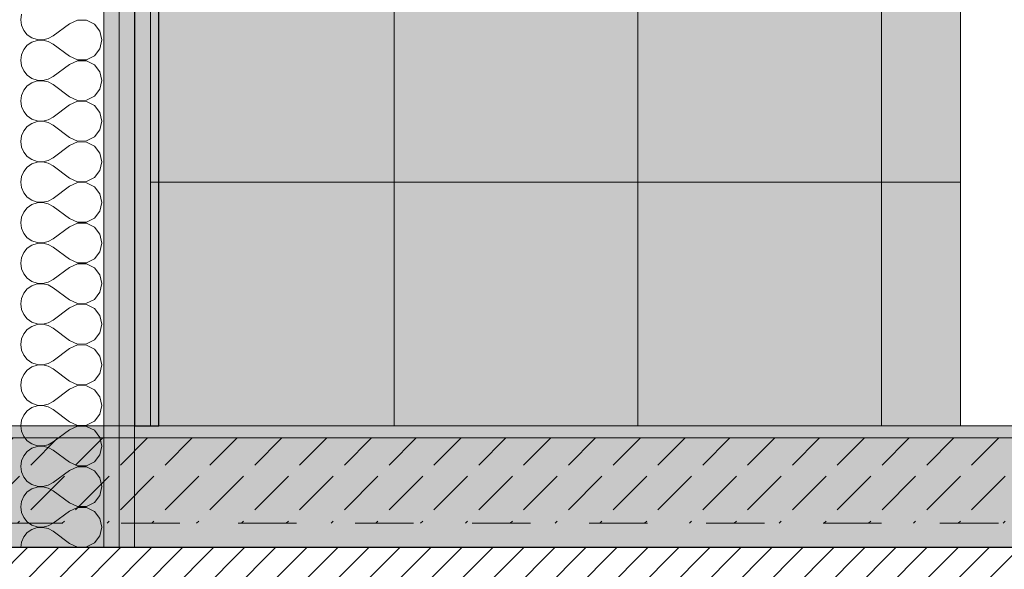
# Model space of a CAD drawing. Header units: millimetres. Extents: x -19885 to 4386, y -353 to 3827.
# Tile 3 of 59: x -19460 to -18652, y 282 to 733. Entities that reach past the tile are written whole.
import ezdxf

# ---------------------------------------------------------------- set-up
doc = ezdxf.new("R2010")
doc.units = ezdxf.units.MM
doc.header["$MEASUREMENT"] = 0
doc.linetypes.add('Przerywana', pattern=[96, 48, -48])
doc.linetypes.add('Wipeout_Contour', pattern=[1000, 0, -1000])
for name, color, linetype, lineweight in [('0_Nr_pióra__101', 252, 'Continuous', 5), ('0_Nr_pióra__21', 7, 'Continuous', 25), ('NAPIS_SODON_Nr_pióra__101', 252, 'Continuous', 5), ('NAPIS_SODON_Nr_pióra__162', 7, 'Continuous', 5), ('NAPIS_SODON_Nr_pióra__169', 7, 'Continuous', 5), ('NAPIS_SODON_Nr_pióra__180', 7, 'Continuous', 5), ('NAPIS_SODON_Nr_pióra__21', 7, 'Continuous', 25), ('NAPIS_SODON_Nr_pióra__41', 7, 'Continuous', 15), ('ROZBUDOWA_NOWE_DZIAŁOWE_Nr_pióra__47', 7, 'Continuous', 15)]:
    doc.layers.add(name, color=color, linetype=linetype, lineweight=lineweight)
for name, color, linetype, lineweight, true_color in [('0_Nr_pióra__181', 7, 'Continuous', 0, 0xe8e8e8), ('PRZBUDOWA_W_KAN_OPIS_Nr_pióra__20', 7, 'Continuous', 13, 0xb00000), ('ROZBUDOWA_NOWE_DZIAŁOWE_Nr_pióra__102', 7, 'Continuous', 5, 0xcccccc), ('ROZBUDOWA_NOWE_DZIAŁOWE_Nr_pióra__24', 7, 'Continuous', 15, 0x029e21), ('ROZBUDOWA_NOWE_DZIAŁOWE_Nr_pióra__4', 7, 'Continuous', 13, 0x029e21), ('ROZBUDOWA_NOWE_DZIAŁOWE_Nr_pióra__67', 7, 'Continuous', 13, 0x6a6a6a)]:
    doc.layers.add(name, color=color, linetype=linetype, lineweight=lineweight, true_color=true_color)
doc.layers.add('NAPIS_SODON', color=7, linetype='Continuous')
doc.layers.add('PRZBUDOWA_W_KAN_OPIS', color=7, linetype='Continuous')
doc.styles.add('GENERATED_STYLE_2', font='txt')
doc.dimstyles.new('GENERATED_STYLE__1', dxfattribs={"dimtxt": 40, "dimasz": 28.5, "dimexe": 0.18, "dimexo": 0, "dimgap": 0.09, "dimtad": 1, "dimdec": 0, "dimlfac": 0.1, "dimzin": 0, "dimdsep": 46, "dimtxsty": 'GENERATED_STYLE_2', "dimblk": 'ARROWHEAD_6', "dimblk1": 'ARROWHEAD_6', "dimblk2": 'ARROWHEAD_6', "dimcen": 0.09, "dimclrd": 256, "dimclre": 256, "dimclrt": 256, "dimadec": 1, "dimazin": 0, "dimtfac": 1, "dimtdec": 4, "dimtmove": 0, "dimatfit": 3, "dimfxl": 0, "dimtolj": 1, "dimtzin": 0, "dimarcsym": 0})
doc.dimstyles.new('GENERATED_STYLE__2', dxfattribs={"dimtxt": 40, "dimasz": 28.5, "dimexe": 0.18, "dimexo": 0, "dimgap": 0.09, "dimtad": 1, "dimtih": 1, "dimtoh": 1, "dimdec": 0, "dimlfac": 0.1, "dimzin": 0, "dimdsep": 46, "dimtxsty": 'GENERATED_STYLE_2', "dimblk": 'ARROWHEAD_6', "dimblk1": 'ARROWHEAD_6', "dimblk2": 'ARROWHEAD_6', "dimcen": 0.09, "dimclrd": 256, "dimclre": 256, "dimclrt": 256, "dimadec": 1, "dimazin": 0, "dimtfac": 1, "dimtdec": 4, "dimtmove": 0, "dimatfit": 3, "dimfxl": 0, "dimtolj": 1, "dimtzin": 0, "dimarcsym": 0})
pattern_1 = [(0, (0, 0), (0, 15), [0, -15])]

# ---------------------------------------------------------------- blocks, each defined once
blk = doc.blocks.new('*X12')
at = {"layer": 'ROZBUDOWA_NOWE_DZIAŁOWE_Nr_pióra__4', "linetype": 'Continuous'}
for p, q in [((-19458.7, 737.89), (-19459.33, 733.33)), ((-19459.33, 733.33), (-19458.7, 728.78)), ((-19458.7, 728.78), (-19456.84, 724.57)), ((-19419.33, 730), (-19432.66, 720)), ((-19412.65, 733), (-19419.33, 730)), ((-19405.33, 732.85), (-19412.65, 733)), ((-19398.79, 729.57), (-19405.33, 732.85)), ((-19394.27, 723.81), (-19398.79, 729.57)), ((-19456.84, 724.57), (-19453.91, 721.03)), ((-19453.91, 721.03), (-19450.12, 718.43)), ((-19436.69, 717.77), (-19432.66, 720)), ((-19392.66, 716.67), (-19394.27, 723.81)), ((-19453.91, 712.3), (-19456.84, 708.76)), ((-19450.12, 714.91), (-19453.91, 712.3)), ((-19450.12, 718.43), (-19445.76, 716.96)), ((-19445.76, 716.38), (-19450.12, 714.91)), ((-19445.76, 716.96), (-19441.17, 716.73)), ((-19441.17, 716.6), (-19445.76, 716.38)), ((-19441.17, 716.73), (-19436.69, 717.77)), ((-19436.69, 715.56), (-19441.17, 716.6)), ((-19432.66, 713.33), (-19436.69, 715.56)), ((-19419.33, 703.33), (-19432.66, 713.33)), ((-19394.27, 709.52), (-19392.66, 716.67)), ((-19458.7, 704.55), (-19459.33, 700)), ((-19456.84, 708.76), (-19458.7, 704.55)), ((-19419.33, 703.33), (-19412.65, 700.33)), ((-19405.33, 700.49), (-19398.79, 703.76)), ((-19398.79, 703.76), (-19394.27, 709.52)), ((-19459.33, 700), (-19458.7, 695.45)), ((-19458.7, 695.45), (-19456.84, 691.24)), ((-19419.33, 696.67), (-19432.66, 686.67)), ((-19412.65, 699.67), (-19419.33, 696.67)), ((-19412.65, 700.33), (-19405.33, 700.49)), ((-19405.33, 699.51), (-19412.65, 699.67)), ((-19398.79, 696.24), (-19405.33, 699.51)), ((-19394.27, 690.48), (-19398.79, 696.24)), ((-19456.84, 691.24), (-19453.91, 687.7)), ((-19453.91, 687.7), (-19450.12, 685.09)), ((-19392.66, 683.33), (-19394.27, 690.48)), ((-19453.91, 678.97), (-19456.84, 675.43)), ((-19450.12, 681.57), (-19453.91, 678.97)), ((-19450.12, 685.09), (-19445.76, 683.62)), ((-19445.76, 683.04), (-19450.12, 681.57)), ((-19445.76, 683.62), (-19441.17, 683.4)), ((-19441.17, 683.27), (-19445.76, 683.04)), ((-19441.17, 683.4), (-19436.69, 684.44)), ((-19436.69, 682.23), (-19441.17, 683.27)), ((-19436.69, 684.44), (-19432.66, 686.67)), ((-19432.66, 680), (-19436.69, 682.23)), ((-19419.33, 670), (-19432.66, 680)), ((-19394.27, 676.19), (-19392.66, 683.33)), ((-19458.7, 671.22), (-19459.33, 666.67)), ((-19456.84, 675.43), (-19458.7, 671.22)), ((-19398.79, 670.43), (-19394.27, 676.19)), ((-19459.33, 666.67), (-19458.7, 662.11)), ((-19419.33, 663.33), (-19432.66, 653.33)), ((-19419.33, 670), (-19412.65, 667)), ((-19412.65, 666.33), (-19419.33, 663.33)), ((-19412.65, 667), (-19405.33, 667.15)), ((-19405.33, 666.18), (-19412.65, 666.33)), ((-19405.33, 667.15), (-19398.79, 670.43)), ((-19398.79, 662.91), (-19405.33, 666.18)), ((-19394.27, 657.14), (-19398.79, 662.91)), ((-19458.7, 662.11), (-19456.84, 657.9)), ((-19456.84, 657.9), (-19453.91, 654.36)), ((-19392.66, 650), (-19394.27, 657.14)), ((-19453.91, 654.36), (-19450.12, 651.76)), ((-19450.12, 648.24), (-19453.91, 645.64)), ((-19450.12, 651.76), (-19445.76, 650.29)), ((-19445.76, 649.71), (-19450.12, 648.24)), ((-19445.76, 650.29), (-19441.17, 650.07)), ((-19441.17, 649.93), (-19445.76, 649.71)), ((-19441.17, 650.07), (-19436.69, 651.11)), ((-19436.69, 648.89), (-19441.17, 649.93)), ((-19436.69, 651.11), (-19432.66, 653.33)), ((-19432.66, 646.67), (-19436.69, 648.89)), ((-19419.33, 636.67), (-19432.66, 646.67)), ((-19394.27, 642.86), (-19392.66, 650)), ((-19456.84, 642.1), (-19458.7, 637.89)), ((-19453.91, 645.64), (-19456.84, 642.1)), ((-19398.79, 637.09), (-19394.27, 642.86)), ((-19458.7, 637.89), (-19459.33, 633.33)), ((-19459.33, 633.33), (-19458.7, 628.78)), ((-19419.33, 636.67), (-19412.65, 633.67)), ((-19412.65, 633), (-19419.33, 630)), ((-19412.65, 633.67), (-19405.33, 633.82)), ((-19405.33, 632.85), (-19412.65, 633)), ((-19405.33, 633.82), (-19398.79, 637.09)), ((-19398.79, 629.57), (-19405.33, 632.85)), ((-19458.7, 628.78), (-19456.84, 624.57)), ((-19456.84, 624.57), (-19453.91, 621.03)), ((-19419.33, 630), (-19432.66, 620)), ((-19394.27, 623.81), (-19398.79, 629.57)), ((-19392.66, 616.67), (-19394.27, 623.81)), ((-19453.91, 621.03), (-19450.12, 618.43)), ((-19450.12, 614.91), (-19453.91, 612.3)), ((-19450.12, 618.43), (-19445.76, 616.96)), ((-19445.76, 616.38), (-19450.12, 614.91)), ((-19445.76, 616.96), (-19441.17, 616.73)), ((-19441.17, 616.6), (-19445.76, 616.38)), ((-19441.17, 616.73), (-19436.69, 617.77)), ((-19436.69, 615.56), (-19441.17, 616.6)), ((-19436.69, 617.77), (-19432.66, 620)), ((-19432.66, 613.33), (-19436.69, 615.56)), ((-19394.27, 609.52), (-19392.66, 616.67)), ((-19456.84, 608.76), (-19458.7, 604.55)), ((-19453.91, 612.3), (-19456.84, 608.76)), ((-19419.33, 603.33), (-19432.66, 613.33)), ((-19398.79, 603.76), (-19394.27, 609.52)), ((-19458.7, 604.55), (-19459.33, 600)), ((-19459.33, 600), (-19458.7, 595.45)), ((-19419.33, 603.33), (-19412.65, 600.33)), ((-19412.65, 599.67), (-19419.33, 596.67)), ((-19412.65, 600.33), (-19405.33, 600.49)), ((-19405.33, 599.51), (-19412.65, 599.67)), ((-19405.33, 600.49), (-19398.79, 603.76)), ((-19398.79, 596.24), (-19405.33, 599.51)), ((-19458.7, 595.45), (-19456.84, 591.24)), ((-19456.84, 591.24), (-19453.91, 587.7)), ((-19419.33, 596.67), (-19432.66, 586.67)), ((-19394.27, 590.48), (-19398.79, 596.24)), ((-19392.66, 583.33), (-19394.27, 590.48)), ((-19453.91, 587.7), (-19450.12, 585.09)), ((-19450.12, 585.09), (-19445.76, 583.62)), ((-19445.76, 583.04), (-19450.12, 581.57)), ((-19445.76, 583.62), (-19441.17, 583.4)), ((-19441.17, 583.27), (-19445.76, 583.04)), ((-19441.17, 583.4), (-19436.69, 584.44)), ((-19436.69, 582.23), (-19441.17, 583.27)), ((-19436.69, 584.44), (-19432.66, 586.67)), ((-19432.66, 580), (-19436.69, 582.23)), ((-19394.27, 576.19), (-19392.66, 583.33)), ((-19456.84, 575.43), (-19458.7, 571.22)), ((-19453.91, 578.97), (-19456.84, 575.43)), ((-19450.12, 581.57), (-19453.91, 578.97)), ((-19419.33, 570), (-19432.66, 580)), ((-19398.79, 570.43), (-19394.27, 576.19)), ((-19458.7, 571.22), (-19459.33, 566.67)), ((-19459.33, 566.67), (-19458.7, 562.11)), ((-19419.33, 570), (-19412.65, 567)), ((-19412.65, 566.33), (-19419.33, 563.33)), ((-19412.65, 567), (-19405.33, 567.15)), ((-19405.33, 566.18), (-19412.65, 566.33)), ((-19405.33, 567.15), (-19398.79, 570.43)), ((-19398.79, 562.91), (-19405.33, 566.18)), ((-19458.7, 562.11), (-19456.84, 557.9)), ((-19456.84, 557.9), (-19453.91, 554.36)), ((-19419.33, 563.33), (-19432.66, 553.33)), ((-19394.27, 557.14), (-19398.79, 562.91)), ((-19453.91, 554.36), (-19450.12, 551.76)), ((-19450.12, 551.76), (-19445.76, 550.29)), ((-19445.76, 549.71), (-19450.12, 548.24)), ((-19445.76, 550.29), (-19441.17, 550.07)), ((-19441.17, 549.93), (-19445.76, 549.71)), ((-19441.17, 550.07), (-19436.69, 551.11)), ((-19436.69, 548.89), (-19441.17, 549.93)), ((-19436.69, 551.11), (-19432.66, 553.33)), ((-19392.66, 550), (-19394.27, 557.14)), ((-19394.27, 542.86), (-19392.66, 550)), ((-19456.84, 542.1), (-19458.7, 537.89)), ((-19453.91, 545.64), (-19456.84, 542.1)), ((-19450.12, 548.24), (-19453.91, 545.64)), ((-19432.66, 546.67), (-19436.69, 548.89)), ((-19419.33, 536.67), (-19432.66, 546.67)), ((-19398.79, 537.09), (-19394.27, 542.86)), ((-19458.7, 537.89), (-19459.33, 533.33)), ((-19419.33, 536.67), (-19412.65, 533.67)), ((-19412.65, 533.67), (-19405.33, 533.82)), ((-19405.33, 533.82), (-19398.79, 537.09)), ((-19459.33, 533.33), (-19458.7, 528.78)), ((-19458.7, 528.78), (-19456.84, 524.57)), ((-19419.33, 530), (-19432.66, 520)), ((-19412.65, 533), (-19419.33, 530)), ((-19405.33, 532.85), (-19412.65, 533)), ((-19398.79, 529.57), (-19405.33, 532.85)), ((-19394.27, 523.81), (-19398.79, 529.57)), ((-19456.84, 524.57), (-19453.91, 521.03)), ((-19453.91, 521.03), (-19450.12, 518.43)), ((-19450.12, 518.43), (-19445.76, 516.96)), ((-19441.17, 516.73), (-19436.69, 517.77)), ((-19436.69, 517.77), (-19432.66, 520)), ((-19392.66, 516.67), (-19394.27, 523.81)), ((-19453.91, 512.3), (-19456.84, 508.76)), ((-19450.12, 514.91), (-19453.91, 512.3)), ((-19445.76, 516.38), (-19450.12, 514.91)), ((-19445.76, 516.96), (-19441.17, 516.73)), ((-19441.17, 516.6), (-19445.76, 516.38)), ((-19436.69, 515.56), (-19441.17, 516.6)), ((-19432.66, 513.33), (-19436.69, 515.56)), ((-19419.33, 503.33), (-19432.66, 513.33)), ((-19398.79, 503.76), (-19394.27, 509.52)), ((-19394.27, 509.52), (-19392.66, 516.67)), ((-19458.7, 504.55), (-19459.33, 500)), ((-19456.84, 508.76), (-19458.7, 504.55)), ((-19419.33, 503.33), (-19412.65, 500.33)), ((-19405.33, 500.49), (-19398.79, 503.76)), ((-19459.33, 500), (-19458.7, 495.45)), ((-19458.7, 495.45), (-19456.84, 491.24)), ((-19419.33, 496.67), (-19432.66, 486.67)), ((-19412.65, 499.67), (-19419.33, 496.67)), ((-19412.65, 500.33), (-19405.33, 500.49)), ((-19405.33, 499.51), (-19412.65, 499.67)), ((-19398.79, 496.24), (-19405.33, 499.51)), ((-19394.27, 490.48), (-19398.79, 496.24)), ((-19456.84, 491.24), (-19453.91, 487.7)), ((-19453.91, 487.7), (-19450.12, 485.09)), ((-19450.12, 485.09), (-19445.76, 483.62)), ((-19436.69, 484.44), (-19432.66, 486.67)), ((-19392.66, 483.33), (-19394.27, 490.48)), ((-19453.91, 478.97), (-19456.84, 475.43)), ((-19450.12, 481.57), (-19453.91, 478.97)), ((-19445.76, 483.04), (-19450.12, 481.57)), ((-19445.76, 483.62), (-19441.17, 483.4)), ((-19441.17, 483.27), (-19445.76, 483.04)), ((-19441.17, 483.4), (-19436.69, 484.44)), ((-19436.69, 482.23), (-19441.17, 483.27)), ((-19432.66, 480), (-19436.69, 482.23)), ((-19419.33, 470), (-19432.66, 480)), ((-19394.27, 476.19), (-19392.66, 483.33)), ((-19458.7, 471.22), (-19459.33, 466.67)), ((-19456.84, 475.43), (-19458.7, 471.22)), ((-19419.33, 470), (-19412.65, 467)), ((-19405.33, 467.15), (-19398.79, 470.43)), ((-19398.79, 470.43), (-19394.27, 476.19)), ((-19459.33, 466.67), (-19458.7, 462.11)), ((-19458.7, 462.11), (-19456.84, 457.9)), ((-19419.33, 463.33), (-19432.66, 453.33)), ((-19412.65, 466.33), (-19419.33, 463.33)), ((-19412.65, 467), (-19405.33, 467.15)), ((-19405.33, 466.18), (-19412.65, 466.33)), ((-19398.79, 462.91), (-19405.33, 466.18)), ((-19394.27, 457.14), (-19398.79, 462.91)), ((-19456.84, 457.9), (-19453.91, 454.36)), ((-19453.91, 454.36), (-19450.12, 451.76)), ((-19436.69, 451.11), (-19432.66, 453.33)), ((-19392.66, 450), (-19394.27, 457.14)), ((-19453.91, 445.64), (-19456.84, 442.1)), ((-19450.12, 448.24), (-19453.91, 445.64)), ((-19450.12, 451.76), (-19445.76, 450.29)), ((-19445.76, 449.71), (-19450.12, 448.24)), ((-19445.76, 450.29), (-19441.17, 450.07)), ((-19441.17, 449.93), (-19445.76, 449.71)), ((-19441.17, 450.07), (-19436.69, 451.11)), ((-19436.69, 448.89), (-19441.17, 449.93)), ((-19432.66, 446.67), (-19436.69, 448.89)), ((-19419.33, 436.67), (-19432.66, 446.67)), ((-19394.27, 442.86), (-19392.66, 450)), ((-19458.7, 437.89), (-19459.33, 433.33)), ((-19456.84, 442.1), (-19458.7, 437.89)), ((-19419.33, 436.67), (-19412.65, 433.67)), ((-19405.33, 433.82), (-19398.79, 437.09)), ((-19398.79, 437.09), (-19394.27, 442.86)), ((-19459.33, 433.33), (-19458.7, 428.78)), ((-19458.7, 428.78), (-19456.84, 424.57)), ((-19419.33, 430), (-19432.66, 420)), ((-19412.65, 433), (-19419.33, 430)), ((-19412.65, 433.67), (-19405.33, 433.82)), ((-19405.33, 432.85), (-19412.65, 433)), ((-19398.79, 429.57), (-19405.33, 432.85)), ((-19394.27, 423.81), (-19398.79, 429.57)), ((-19456.84, 424.57), (-19453.91, 421.03)), ((-19453.91, 421.03), (-19450.12, 418.43)), ((-19392.66, 416.67), (-19394.27, 423.81)), ((-19453.91, 412.3), (-19456.84, 408.76)), ((-19450.12, 414.91), (-19453.91, 412.3)), ((-19450.12, 418.43), (-19445.76, 416.96)), ((-19445.76, 416.38), (-19450.12, 414.91)), ((-19445.76, 416.96), (-19441.17, 416.73)), ((-19441.17, 416.6), (-19445.76, 416.38)), ((-19441.17, 416.73), (-19436.69, 417.77)), ((-19436.69, 415.56), (-19441.17, 416.6)), ((-19436.69, 417.77), (-19432.66, 420)), ((-19432.66, 413.33), (-19436.69, 415.56)), ((-19419.33, 403.33), (-19432.66, 413.33)), ((-19394.27, 409.52), (-19392.66, 416.67)), ((-19458.7, 404.55), (-19459.33, 400)), ((-19456.84, 408.76), (-19458.7, 404.55)), ((-19398.79, 403.76), (-19394.27, 409.52)), ((-19459.33, 400), (-19458.7, 395.45)), ((-19419.33, 396.67), (-19432.66, 386.67)), ((-19419.33, 403.33), (-19412.65, 400.33)), ((-19412.65, 399.67), (-19419.33, 396.67)), ((-19412.65, 400.33), (-19405.33, 400.49)), ((-19405.33, 399.51), (-19412.65, 399.67)), ((-19405.33, 400.49), (-19398.79, 403.76)), ((-19398.79, 396.24), (-19405.33, 399.51)), ((-19394.27, 390.48), (-19398.79, 396.24)), ((-19458.7, 395.45), (-19456.84, 391.24)), ((-19456.84, 391.24), (-19453.91, 387.7)), ((-19392.66, 383.33), (-19394.27, 390.48)), ((-19453.91, 387.7), (-19450.12, 385.09)), ((-19450.12, 381.57), (-19453.91, 378.97)), ((-19450.12, 385.09), (-19445.76, 383.62)), ((-19445.76, 383.04), (-19450.12, 381.57)), ((-19445.76, 383.62), (-19441.17, 383.4)), ((-19441.17, 383.27), (-19445.76, 383.04)), ((-19441.17, 383.4), (-19436.69, 384.44)), ((-19436.69, 382.23), (-19441.17, 383.27)), ((-19436.69, 384.44), (-19432.66, 386.67)), ((-19432.66, 380), (-19436.69, 382.23)), ((-19419.33, 370), (-19432.66, 380)), ((-19394.27, 376.19), (-19392.66, 383.33)), ((-19456.84, 375.43), (-19458.7, 371.22)), ((-19453.91, 378.97), (-19456.84, 375.43)), ((-19398.79, 370.43), (-19394.27, 376.19)), ((-19458.7, 371.22), (-19459.33, 366.67)), ((-19459.33, 366.67), (-19458.7, 362.11)), ((-19419.33, 370), (-19412.65, 367)), ((-19412.65, 366.33), (-19419.33, 363.33)), ((-19412.65, 367), (-19405.33, 367.15)), ((-19405.33, 366.18), (-19412.65, 366.33)), ((-19405.33, 367.15), (-19398.79, 370.43)), ((-19398.79, 362.91), (-19405.33, 366.18)), ((-19458.7, 362.11), (-19456.84, 357.9)), ((-19456.84, 357.9), (-19453.91, 354.36)), ((-19419.33, 363.33), (-19432.66, 353.33)), ((-19394.27, 357.14), (-19398.79, 362.91)), ((-19392.66, 350), (-19394.27, 357.14)), ((-19453.91, 354.36), (-19450.12, 351.76)), ((-19450.12, 348.24), (-19453.91, 345.64)), ((-19450.12, 351.76), (-19445.76, 350.29)), ((-19445.76, 349.71), (-19450.12, 348.24)), ((-19445.76, 350.29), (-19441.17, 350.07)), ((-19441.17, 349.93), (-19445.76, 349.71)), ((-19441.17, 350.07), (-19436.69, 351.11)), ((-19436.69, 348.89), (-19441.17, 349.93)), ((-19436.69, 351.11), (-19432.66, 353.33)), ((-19432.66, 346.67), (-19436.69, 348.89)), ((-19394.27, 342.86), (-19392.66, 350)), ((-19456.84, 342.1), (-19458.7, 337.89)), ((-19453.91, 345.64), (-19456.84, 342.1)), ((-19419.33, 336.67), (-19432.66, 346.67)), ((-19398.79, 337.09), (-19394.27, 342.86)), ((-19458.7, 337.89), (-19459.33, 333.33)), ((-19459.33, 333.33), (-19458.7, 328.78)), ((-19419.33, 336.67), (-19412.65, 333.67)), ((-19412.65, 333), (-19419.33, 330)), ((-19412.65, 333.67), (-19405.33, 333.82)), ((-19405.33, 332.85), (-19412.65, 333)), ((-19405.33, 333.82), (-19398.79, 337.09)), ((-19398.79, 329.57), (-19405.33, 332.85)), ((-19458.7, 328.78), (-19456.84, 324.57)), ((-19456.84, 324.57), (-19453.91, 321.03)), ((-19419.33, 330), (-19432.66, 320)), ((-19394.27, 323.81), (-19398.79, 329.57)), ((-19392.66, 316.67), (-19394.27, 323.81)), ((-19453.91, 321.03), (-19450.12, 318.43)), ((-19450.12, 318.43), (-19445.76, 316.96)), ((-19445.76, 316.38), (-19450.12, 314.91)), ((-19445.76, 316.96), (-19441.17, 316.73)), ((-19441.17, 316.6), (-19445.76, 316.38)), ((-19441.17, 316.73), (-19436.69, 317.77)), ((-19436.69, 315.56), (-19441.17, 316.6)), ((-19436.69, 317.77), (-19432.66, 320)), ((-19432.66, 313.33), (-19436.69, 315.56)), ((-19394.27, 309.52), (-19392.66, 316.67)), ((-19456.84, 308.76), (-19458.7, 304.55)), ((-19453.91, 312.3), (-19456.84, 308.76)), ((-19450.12, 314.91), (-19453.91, 312.3)), ((-19419.33, 303.33), (-19432.66, 313.33)), ((-19398.79, 303.76), (-19394.27, 309.52)), ((-19458.7, 304.55), (-19459.33, 300)), ((-19419.33, 303.33), (-19412.65, 300.33)), ((-19412.65, 300.33), (-19405.33, 300.49)), ((-19405.33, 300.49), (-19398.79, 303.76))]:
    blk.add_line(p, q, dxfattribs=at)
blk = doc.blocks.new('Wypełnienie_6', base_point=(0, 0))
at = {"layer": 'ROZBUDOWA_NOWE_DZIAŁOWE_Nr_pióra__4', "linetype": 'Continuous'}
blk.add_blockref('*X12', (0, 0), dxfattribs=at)
blk = doc.blocks.new('*X14')
at = {"layer": 'NAPIS_SODON', "linetype": 'Continuous', "lineweight": 0, "true_color": 0x000000}
for points in [[(-19416.12, 300), (-19266.12, 300), (-19266.12, 320), (-19416.12, 320)], [(-19116.12, 300), (-18966.12, 300), (-18966.12, 320), (-19116.12, 320)], [(-18816.12, 300), (-18666.12, 300), (-18666.12, 320), (-18816.12, 320)]]:
    blk.add_hatch(color=18, dxfattribs=at).paths.add_polyline_path(points)
blk = doc.blocks.new('Wypełnienie_7', base_point=(0, 0))
at = {"layer": 'NAPIS_SODON_Nr_pióra__162', "linetype": 'Continuous'}
blk.add_blockref('*X14', (0, 0), dxfattribs=at)
blk = doc.blocks.new('*D222')
at = {"layer": 'PRZBUDOWA_W_KAN_OPIS_Nr_pióra__20', "linetype": 'Continuous'}
for p, q in [((-19366, -252.51), (-19366, -196.26)), ((-18688, -252.51), (-18688, -196.26)), ((-19351, -209.38), (-19381, -239.38)), ((-18673, -209.38), (-18703, -239.38)), ((-19388.5, -224.38), (-19366, -224.38)), ((-19366, -224.38), (-18688, -224.38))]:
    blk.add_line(p, q, dxfattribs=at)
at = {"color": 254, "linetype": 'Wipeout_Contour', "lineweight": 0, "ltscale": 76112.086288}
blk.add_wipeout([(-19052.6, -216.38), (-19001.4, -216.38), (-19001.4, -176.38), (-19052.6, -176.38)], dxfattribs=at).dxf.layer = 'PRZBUDOWA_W_KAN_OPIS'
at = {"layer": 'PRZBUDOWA_W_KAN_OPIS_Nr_pióra__20', "insert": (-19052.6, -216.38), "char_height": 40, "attachment_point": 7, "style": 'GENERATED_STYLE_2'}
blk.add_mtext('\\A1;{\\fArial Narrow|b0|i0|c238|p34;68}', dxfattribs=at)
blk = doc.blocks.new('ARROWHEAD_6')
at = {"color": 0, "linetype": 'Continuous', "lineweight": 0}
for p, q in [((-0.5, -0.5), (0.5, 0.5)), ((0, 0), (-1, 0))]:
    blk.add_line(p, q, dxfattribs=at)
blk = doc.blocks.new('*D223')
at = {"layer": 'PRZBUDOWA_W_KAN_OPIS_Nr_pióra__20', "linetype": 'Continuous'}
for p, q in [((-18688, -252.51), (-18688, -196.26)), ((-17664, -252.51), (-17664, -196.26)), ((-18673, -209.38), (-18703, -239.38)), ((-17649, -209.38), (-17679, -239.38)), ((-18688, -224.38), (-17664, -224.38))]:
    blk.add_line(p, q, dxfattribs=at)
at = {"color": 254, "linetype": 'Wipeout_Contour', "lineweight": 0, "ltscale": 72708.278038}
blk.add_wipeout([(-18214.4, -216.38), (-18137.6, -216.38), (-18137.6, -176.38), (-18214.4, -176.38)], dxfattribs=at).dxf.layer = 'PRZBUDOWA_W_KAN_OPIS'
at = {"layer": 'PRZBUDOWA_W_KAN_OPIS_Nr_pióra__20', "insert": (-18214.4, -216.38), "char_height": 40, "attachment_point": 7, "style": 'GENERATED_STYLE_2'}
blk.add_mtext('\\A1;{\\fArial Narrow|b0|i0|c238|p34;102}', dxfattribs=at)
blk = doc.blocks.new('*D225')
at = {"layer": 'PRZBUDOWA_W_KAN_OPIS_Nr_pióra__20', "linetype": 'Continuous'}
for p, q in [((-19366, -152.51), (-19366, -96.26)), ((-19346, -152.51), (-19346, -96.26)), ((-19351, -109.38), (-19381, -139.38)), ((-19331, -109.38), (-19361, -139.38)), ((-19388.5, -124.38), (-19366, -124.38)), ((-19366, -124.38), (-19346, -124.38))]:
    blk.add_line(p, q, dxfattribs=at)
at = {"color": 254, "linetype": 'Wipeout_Contour', "lineweight": 0, "ltscale": 77576.189857}
blk.add_wipeout([(-19406.6, -116.38), (-19381, -116.38), (-19381, -76.38), (-19406.6, -76.38)], dxfattribs=at).dxf.layer = 'PRZBUDOWA_W_KAN_OPIS'
at = {"layer": 'PRZBUDOWA_W_KAN_OPIS_Nr_pióra__20', "insert": (-19406.6, -116.38), "char_height": 40, "attachment_point": 7, "style": 'GENERATED_STYLE_2'}
blk.add_mtext('\\A1;{\\fArial Narrow|b0|i0|c238|p34;2}', dxfattribs=at)
blk = doc.blocks.new('*D226')
at = {"layer": 'PRZBUDOWA_W_KAN_OPIS_Nr_pióra__20', "linetype": 'Continuous'}
for p, q in [((-19346, -152.51), (-19346, -96.26)), ((-19152.86, -152.51), (-19152.86, -96.26)), ((-19331, -109.38), (-19361, -139.38)), ((-19137.86, -109.38), (-19167.86, -139.38)), ((-19346, -124.38), (-19152.86, -124.38))]:
    blk.add_line(p, q, dxfattribs=at)
at = {"color": 254, "linetype": 'Wipeout_Contour', "lineweight": 0, "ltscale": 76998.73176}
blk.add_wipeout([(-19275.03, -116.38), (-19223.83, -116.38), (-19223.83, -76.38), (-19275.03, -76.38)], dxfattribs=at).dxf.layer = 'PRZBUDOWA_W_KAN_OPIS'
at = {"layer": 'PRZBUDOWA_W_KAN_OPIS_Nr_pióra__20', "insert": (-19275.03, -116.38), "char_height": 40, "attachment_point": 7, "style": 'GENERATED_STYLE_2'}
blk.add_mtext('\\A1;{\\fArial Narrow|b0|i0|c238|p34;19}', dxfattribs=at)
blk = doc.blocks.new('*D227')
at = {"layer": 'PRZBUDOWA_W_KAN_OPIS_Nr_pióra__20', "linetype": 'Continuous'}
for p, q in [((-19152.86, -152.51), (-19152.86, -96.26)), ((-18952.86, -152.51), (-18952.86, -96.26)), ((-19137.86, -109.38), (-19167.86, -139.38)), ((-18937.86, -109.38), (-18967.86, -139.38)), ((-19152.86, -124.38), (-18952.86, -124.38))]:
    blk.add_line(p, q, dxfattribs=at)
at = {"color": 254, "linetype": 'Wipeout_Contour', "lineweight": 0, "ltscale": 76212.476642}
blk.add_wipeout([(-19078.47, -116.38), (-19027.26, -116.38), (-19027.26, -76.38), (-19078.47, -76.38)], dxfattribs=at).dxf.layer = 'PRZBUDOWA_W_KAN_OPIS'
at = {"layer": 'PRZBUDOWA_W_KAN_OPIS_Nr_pióra__20', "insert": (-19078.47, -116.38), "char_height": 40, "attachment_point": 7, "style": 'GENERATED_STYLE_2'}
blk.add_mtext('\\A1;{\\fArial Narrow|b0|i0|c238|p34;20}', dxfattribs=at)
blk = doc.blocks.new('*D228')
at = {"layer": 'PRZBUDOWA_W_KAN_OPIS_Nr_pióra__20', "linetype": 'Continuous'}
for p, q in [((-18952.86, -152.51), (-18952.86, -96.26)), ((-18752.86, -152.51), (-18752.86, -96.26)), ((-18937.86, -109.38), (-18967.86, -139.38)), ((-18737.86, -109.38), (-18767.86, -139.38)), ((-18952.86, -124.38), (-18752.86, -124.38))]:
    blk.add_line(p, q, dxfattribs=at)
at = {"color": 254, "linetype": 'Wipeout_Contour', "lineweight": 0, "ltscale": 75412.487432}
blk.add_wipeout([(-18878.47, -116.38), (-18827.26, -116.38), (-18827.26, -76.38), (-18878.47, -76.38)], dxfattribs=at).dxf.layer = 'PRZBUDOWA_W_KAN_OPIS'
at = {"layer": 'PRZBUDOWA_W_KAN_OPIS_Nr_pióra__20', "insert": (-18878.47, -116.38), "char_height": 40, "attachment_point": 7, "style": 'GENERATED_STYLE_2'}
blk.add_mtext('\\A1;{\\fArial Narrow|b0|i0|c238|p34;20}', dxfattribs=at)
blk = doc.blocks.new('*D229')
at = {"layer": 'PRZBUDOWA_W_KAN_OPIS_Nr_pióra__20', "linetype": 'Continuous'}
for p, q in [((-18752.86, -152.51), (-18752.86, -96.26)), ((-18688, -152.51), (-18688, -96.26)), ((-18737.86, -109.38), (-18767.86, -139.38)), ((-18673, -109.38), (-18703, -139.38)), ((-18752.86, -124.38), (-18688, -124.38))]:
    blk.add_line(p, q, dxfattribs=at)
at = {"color": 254, "linetype": 'Wipeout_Contour', "lineweight": 0, "ltscale": 74882.760215}
blk.add_wipeout([(-18733.23, -116.38), (-18707.63, -116.38), (-18707.63, -76.38), (-18733.23, -76.38)], dxfattribs=at).dxf.layer = 'PRZBUDOWA_W_KAN_OPIS'
at = {"layer": 'PRZBUDOWA_W_KAN_OPIS_Nr_pióra__20', "insert": (-18733.23, -116.38), "char_height": 40, "attachment_point": 7, "style": 'GENERATED_STYLE_2'}
blk.add_mtext('\\A1;{\\fArial Narrow|b0|i0|c238|p34;6}', dxfattribs=at)
blk = doc.blocks.new('*D230')
at = {"layer": 'PRZBUDOWA_W_KAN_OPIS_Nr_pióra__20', "linetype": 'Continuous'}
for p, q in [((-18688, -152.51), (-18688, -96.26)), ((-17664, -152.51), (-17664, -96.26)), ((-18673, -109.38), (-18703, -139.38)), ((-17649, -109.38), (-17679, -139.38)), ((-18688, -124.38), (-17664, -124.38))]:
    blk.add_line(p, q, dxfattribs=at)
at = {"color": 254, "linetype": 'Wipeout_Contour', "lineweight": 0, "ltscale": 72705.056717}
blk.add_wipeout([(-18214.4, -116.38), (-18137.6, -116.38), (-18137.6, -76.38), (-18214.4, -76.38)], dxfattribs=at).dxf.layer = 'PRZBUDOWA_W_KAN_OPIS'
at = {"layer": 'PRZBUDOWA_W_KAN_OPIS_Nr_pióra__20', "insert": (-18214.4, -116.38), "char_height": 40, "attachment_point": 7, "style": 'GENERATED_STYLE_2'}
blk.add_mtext('\\A1;{\\fArial Narrow|b0|i0|c238|p34;102}', dxfattribs=at)
blk = doc.blocks.new('*D238')
at = {"layer": 'PRZBUDOWA_W_KAN_OPIS_Nr_pióra__20', "linetype": 'Continuous'}
for p, q in [((-19366, -352.51), (-19366, -296.26)), ((-16352.86, -352.51), (-16352.86, -296.26)), ((-19351, -309.38), (-19381, -339.38)), ((-16367.86, -339.38), (-16337.86, -309.38)), ((-19388.5, -324.38), (-19366, -324.38)), ((-19366, -324.38), (-16352.86, -324.38)), ((-16352.86, -324.38), (-16330.36, -324.38))]:
    blk.add_line(p, q, dxfattribs=at)
at = {"color": 254, "linetype": 'Wipeout_Contour', "lineweight": 0, "ltscale": 71447.606242}
blk.add_wipeout([(-17897.83, -316.38), (-17821.03, -316.38), (-17821.03, -276.38), (-17897.83, -276.38)], dxfattribs=at).dxf.layer = 'PRZBUDOWA_W_KAN_OPIS'
at = {"layer": 'PRZBUDOWA_W_KAN_OPIS_Nr_pióra__20', "insert": (-17897.83, -316.38), "char_height": 40, "attachment_point": 7, "style": 'GENERATED_STYLE_2'}
blk.add_mtext('\\A1;{\\fArial Narrow|b0|i0|c238|p34;301}', dxfattribs=at)
blk = doc.blocks.new('*D239')
at = {"layer": 'PRZBUDOWA_W_KAN_OPIS_Nr_pióra__20', "linetype": 'Continuous'}
for p, q in [((-19722.63, 615), (-19692.63, 585)), ((-19707.63, 400), (-19707.63, 600)), ((-19722.63, 415), (-19692.63, 385)), ((-19679.5, 400), (-19735.75, 400)), ((-19707.63, 377.5), (-19707.63, 400))]:
    blk.add_line(p, q, dxfattribs=at)
at = {"color": 254, "linetype": 'Wipeout_Contour', "lineweight": 0, "ltscale": 78967.913039}
blk.add_wipeout([(-19715.63, 474.4), (-19715.63, 525.6), (-19755.63, 525.6), (-19755.63, 474.4)], dxfattribs=at).dxf.layer = 'PRZBUDOWA_W_KAN_OPIS'
at = {"layer": 'PRZBUDOWA_W_KAN_OPIS_Nr_pióra__20', "insert": (-19715.63, 474.4), "char_height": 40, "attachment_point": 7, "rotation": 90, "style": 'GENERATED_STYLE_2'}
blk.add_mtext('\\A1;{\\fArial Narrow|b0|i0|c238|p34;20}', dxfattribs=at)
blk = doc.blocks.new('*D240')
at = {"layer": 'PRZBUDOWA_W_KAN_OPIS_Nr_pióra__20', "linetype": 'Continuous'}
for p, q in [((-19707.63, 800), (-19707.63, 1000)), ((-19722.63, 815), (-19692.63, 785)), ((-19679.5, 800), (-19735.75, 800)), ((-19707.63, 600), (-19707.63, 800)), ((-19722.63, 615), (-19692.63, 585)), ((-19679.5, 600), (-19735.75, 600)), ((-19707.63, 400), (-19707.63, 600))]:
    blk.add_line(p, q, dxfattribs=at)
at = {"color": 254, "linetype": 'Wipeout_Contour', "lineweight": 0, "ltscale": 78992.223001}
blk.add_wipeout([(-19715.63, 674.4), (-19715.63, 725.6), (-19755.63, 725.6), (-19755.63, 674.4)], dxfattribs=at).dxf.layer = 'PRZBUDOWA_W_KAN_OPIS'
at = {"layer": 'PRZBUDOWA_W_KAN_OPIS_Nr_pióra__20', "insert": (-19715.63, 674.4), "char_height": 40, "attachment_point": 7, "rotation": 90, "style": 'GENERATED_STYLE_2'}
blk.add_mtext('\\A1;{\\fArial Narrow|b0|i0|c238|p34;20}', dxfattribs=at)
blk = doc.blocks.new('*D252')
at = {"layer": 'PRZBUDOWA_W_KAN_OPIS_Nr_pióra__20', "linetype": 'Continuous'}
for p, q in [((-19839.52, 2615), (-19809.52, 2585)), ((-19796.4, 2600), (-19852.65, 2600)), ((-19824.52, 400), (-19824.52, 2600)), ((-19839.52, 415), (-19809.52, 385)), ((-19796.4, 400), (-19852.65, 400)), ((-19824.52, 377.5), (-19824.52, 400))]:
    blk.add_line(p, q, dxfattribs=at)
at = {"color": 254, "linetype": 'Wipeout_Contour', "lineweight": 0, "ltscale": 79636.584102}
blk.add_wipeout([(-19832.52, 1461.6), (-19832.52, 1538.4), (-19872.52, 1538.4), (-19872.52, 1461.6)], dxfattribs=at).dxf.layer = 'PRZBUDOWA_W_KAN_OPIS'
at = {"layer": 'PRZBUDOWA_W_KAN_OPIS_Nr_pióra__20', "insert": (-19832.52, 1461.6), "char_height": 40, "attachment_point": 7, "rotation": 90, "style": 'GENERATED_STYLE_2'}
blk.add_mtext('\\A1;{\\fArial Narrow|b0|i0|c238|p34;220}', dxfattribs=at)

msp = doc.modelspace()

# ---------------------------------------------------------------- hatches: boundary and pattern name
at = {"layer": '0_Nr_pióra__181', "linetype": 'Continuous', "lineweight": 0, "true_color": 0xf9f9f9}
for points in [[(-19352.86, 800), (-19152.86, 800), (-19152.86, 600), (-19352.86, 600)], [(-19152.86, 800), (-18952.86, 800), (-18952.86, 600), (-19152.86, 600)], [(-18952.86, 800), (-18752.86, 800), (-18752.86, 600), (-18952.86, 600)], [(-18752.86, 800), (-18688, 800), (-18688, 600), (-18752.86, 600)], [(-19352.86, 600), (-19152.86, 600), (-19152.86, 400), (-19352.86, 400)], [(-19152.86, 600), (-18952.86, 600), (-18952.86, 400), (-19152.86, 400)], [(-18952.86, 600), (-18752.86, 600), (-18752.86, 400), (-18952.86, 400)], [(-18752.86, 600), (-18688, 600), (-18688, 400), (-18752.86, 400)]]:
    msp.add_hatch(color=7, dxfattribs=at).paths.add_polyline_path(points)
at = {"layer": 'NAPIS_SODON_Nr_pióra__101', "linetype": 'Continuous'}
h = msp.add_hatch(dxfattribs=at)
h.set_pattern_fill('Cegła_licówka', color=256, style=0, pattern_type=2)
h.set_pattern_definition([(45, (0, 0), (-12.727922, 12.727922), [])])
h.paths.add_polyline_path([(-19589.92, 3400), (-19589.92, 3100), (-16352.86, 3100), (-16352.86, 300), (-16353.86, 300), (-16553.86, 300), (-19366, 300), (-19378.5, 300), (-19391, 300), (-19461, 300), (-19473.5, 300), (-19486, 300), (-19589.92, 300), (-19589.92, 0), (-16352.86, 0), (-15922.86, 0), (-15922.86, 3100), (-15922.86, 3400), (-15996.13, 3400)])
at = {"layer": 'NAPIS_SODON_Nr_pióra__169', "linetype": 'Continuous'}
h = msp.add_hatch(dxfattribs=at)
h.set_pattern_fill('Beton', color=256, style=0, pattern_type=2)
h.set_pattern_definition([(45, (0, 0), (-36.76955, 36.76955), [39, -13]), (45, (4e-15, 36.77), (-36.76955, 36.76955), [39, -13])])
h.paths.add_polyline_path([(-19589.92, 390), (-19589.92, 320), (-16352.86, 320), (-16352.86, 390)])
at = {"layer": 'NAPIS_SODON_Nr_pióra__180', "linetype": 'Continuous', "lineweight": 0, "true_color": 0xaeaeae}
msp.add_hatch(color=253, dxfattribs=at).paths.add_polyline_path([(-19589.92, 300), (-16352.86, 300), (-16352.86, 400), (-19589.92, 400)])
at = {"layer": 'ROZBUDOWA_NOWE_DZIAŁOWE_Nr_pióra__24', "linetype": 'Continuous'}
h = msp.add_hatch(dxfattribs=at)
h.set_pattern_fill('Gips', color=256, style=0, pattern_type=2)
h.set_pattern_definition(pattern_1)
h.paths.add_polyline_path([(-19391, 300), (-19378.5, 300), (-19378.5, 3100), (-19391, 3100)])
h = msp.add_hatch(dxfattribs=at)
h.set_pattern_fill('Gips', color=256, style=0, pattern_type=2)
h.set_pattern_definition(pattern_1)
h.paths.add_polyline_path([(-19378.5, 300), (-19366, 300), (-19366, 3100), (-19378.5, 3100)])

# ---------------------------------------------------------------- linework, layer by layer
at = {"layer": '0_Nr_pióra__101', "linetype": 'Continuous', "flags": 128}
for points in [[(-19352.86, 800), (-19152.86, 800), (-19152.86, 600), (-19352.86, 600)], [(-19152.86, 800), (-18952.86, 800), (-18952.86, 600), (-19152.86, 600)], [(-18952.86, 800), (-18752.86, 800), (-18752.86, 600), (-18952.86, 600)], [(-18752.86, 800), (-18688, 800), (-18688, 600), (-18752.86, 600)], [(-19352.86, 600), (-19152.86, 600), (-19152.86, 400), (-19352.86, 400)], [(-19152.86, 600), (-18952.86, 600), (-18952.86, 400), (-19152.86, 400)], [(-18952.86, 600), (-18752.86, 600), (-18752.86, 400), (-18952.86, 400)], [(-18752.86, 600), (-18688, 600), (-18688, 400), (-18752.86, 400)]]:
    msp.add_lwpolyline(points, close=True, dxfattribs=at)
at = {"layer": 'NAPIS_SODON_Nr_pióra__21', "linetype": 'Continuous', "flags": 128}
msp.add_lwpolyline([(-19589.92, 3400), (-19589.92, 3100), (-16352.86, 3100), (-16352.86, 300), (-16353.86, 300), (-16553.86, 300), (-19366, 300), (-19378.5, 300), (-19391, 300), (-19461, 300), (-19473.5, 300), (-19486, 300), (-19589.92, 300), (-19589.92, 0), (-16352.86, 0), (-15922.86, 0), (-15922.86, 3100), (-15922.86, 3400), (-15996.13, 3400)], close=True, dxfattribs=at)
at = {"layer": 'NAPIS_SODON_Nr_pióra__41', "linetype": 'Continuous'}
for p, q in [((-16352.86, 400), (-19589.92, 400)), ((-16352.86, 390), (-19589.92, 390))]:
    msp.add_line(p, q, dxfattribs=at)
at = {"layer": 'NAPIS_SODON_Nr_pióra__41', "linetype": 'Przerywana'}
msp.add_line((-16352.86, 320), (-19589.92, 320), dxfattribs=at)
at = {"layer": 'ROZBUDOWA_NOWE_DZIAŁOWE_Nr_pióra__47', "linetype": 'Continuous'}
msp.add_line((-19366, 3100), (-19366, 300), dxfattribs=at)
at = {"layer": 'ROZBUDOWA_NOWE_DZIAŁOWE_Nr_pióra__67', "linetype": 'Continuous'}
for p, q in [((-19391, 3100), (-19391, 300)), ((-19378.5, 3100), (-19378.5, 300))]:
    msp.add_line(p, q, dxfattribs=at)

# ---------------------------------------------------------------- block references
at = {"layer": 'NAPIS_SODON_Nr_pióra__162', "linetype": 'Continuous'}
msp.add_blockref('Wypełnienie_7', (0, 0), dxfattribs=at)
at = {"layer": 'ROZBUDOWA_NOWE_DZIAŁOWE_Nr_pióra__4', "linetype": 'Continuous'}
msp.add_blockref('Wypełnienie_6', (0, 0), dxfattribs=at)

# ---------------------------------------------------------------- next in the draw order: dimensions: what is measured, and where the dimension line sits
at = {"layer": 'PRZBUDOWA_W_KAN_OPIS', "color": 14, "linetype": 'Continuous', "lineweight": 13, "true_color": 0xb00000}
dim = msp.add_linear_dim(base=(-18688, -224.38), p1=(-19366, 3100), p2=(-18688, 400), dimstyle='GENERATED_STYLE__2', dxfattribs=at)
dim.commit()
dim.dimension.update_dxf_attribs({"geometry": '*D222', "text_midpoint": (-19022.24, -196.38), "dimtype": 160})

# ---------------------------------------------------------------- next in the draw order: dimensions: what is measured, and where the dimension line sits
for base, p1, p2, picture, middle in [((-19346, -124.38), (-19366, 3100), (-19346, 1400), '*D225', (-19391.42, -96.38)), ((-17664, -224.38), (-18688, 400), (-17664, 400), '*D223', (-18168.87, -196.38))]:
    dim = msp.add_linear_dim(base=base, p1=p1, p2=p2, dimstyle='GENERATED_STYLE__2', dxfattribs=at)
    dim.commit()
    dim.dimension.update_dxf_attribs({"geometry": picture, "text_midpoint": middle, "dimtype": 160})

# ---------------------------------------------------------------- next in the draw order: dimensions: what is measured, and where the dimension line sits
dim = msp.add_linear_dim(base=(-19152.86, -124.38), p1=(-19346, 1400), p2=(-19152.86, 1400), dimstyle='GENERATED_STYLE__2', dxfattribs=at)
dim.commit()
dim.dimension.update_dxf_attribs({"geometry": '*D226', "text_midpoint": (-19244.68, -96.38), "dimtype": 160})

# ---------------------------------------------------------------- next in the draw order: dimensions: what is measured, and where the dimension line sits
dim = msp.add_linear_dim(base=(-18952.86, -124.38), p1=(-19152.86, 1400), p2=(-18952.86, 1400), dimstyle='GENERATED_STYLE__2', dxfattribs=at)
dim.commit()
dim.dimension.update_dxf_attribs({"geometry": '*D227', "text_midpoint": (-19048.11, -96.38), "dimtype": 160})

# ---------------------------------------------------------------- next in the draw order: dimensions: what is measured, and where the dimension line sits
dim = msp.add_linear_dim(base=(-18752.86, -124.38), p1=(-18952.86, 1400), p2=(-18752.86, 1400), dimstyle='GENERATED_STYLE__2', dxfattribs=at)
dim.commit()
dim.dimension.update_dxf_attribs({"geometry": '*D228', "text_midpoint": (-18848.11, -96.38), "dimtype": 160})

# ---------------------------------------------------------------- next in the draw order: dimensions: what is measured, and where the dimension line sits
dim = msp.add_linear_dim(base=(-18688, -124.38), p1=(-18752.86, 1400), p2=(-18688, 1400), dimstyle='GENERATED_STYLE__2', dxfattribs=at)
dim.commit()
dim.dimension.update_dxf_attribs({"geometry": '*D229', "text_midpoint": (-18718.05, -96.38), "dimtype": 160})

# ---------------------------------------------------------------- next in the draw order: dimensions: what is measured, and where the dimension line sits
dim = msp.add_linear_dim(base=(-17664, -124.38), p1=(-18688, 1400), p2=(-17664, 1800), dimstyle='GENERATED_STYLE__2', dxfattribs=at)
dim.commit()
dim.dimension.update_dxf_attribs({"geometry": '*D230', "text_midpoint": (-18168.87, -96.38), "dimtype": 160})

# ---------------------------------------------------------------- next in the draw order: dimensions: what is measured, and where the dimension line sits
dim = msp.add_linear_dim(base=(-16352.86, -324.38), p1=(-19366, 3100), p2=(-16352.86, 3100), dimstyle='GENERATED_STYLE__2', dxfattribs=at)
dim.commit()
dim.dimension.update_dxf_attribs({"geometry": '*D238', "text_midpoint": (-17852.3, -296.38), "dimtype": 160})

# ---------------------------------------------------------------- next in the draw order: linework, layer by layer
at = {"layer": 'ROZBUDOWA_NOWE_DZIAŁOWE_Nr_pióra__102', "linetype": 'Continuous'}
msp.add_line((-18688, 400), (-18688, 2512), dxfattribs=at)

# ---------------------------------------------------------------- next in the draw order: dimensions: what is measured, and where the dimension line sits
at = {"layer": 'PRZBUDOWA_W_KAN_OPIS', "color": 14, "linetype": 'Continuous', "lineweight": 13, "true_color": 0xb00000}
dim = msp.add_linear_dim(base=(-19707.63, 600), p1=(-18952.86, 400), p2=(-19152.86, 600), angle=90, dimstyle='GENERATED_STYLE__1', dxfattribs=at)
dim.commit()
dim.dimension.update_dxf_attribs({"geometry": '*D239', "text_midpoint": (-19735.63, 504.75), "dimtype": 160, "text_rotation": 90})

# ---------------------------------------------------------------- next in the draw order: dimensions: what is measured, and where the dimension line sits
dim = msp.add_linear_dim(base=(-19707.63, 800), p1=(-19152.86, 600), p2=(-19152.86, 800), angle=90, dimstyle='GENERATED_STYLE__1', dxfattribs=at)
dim.commit()
dim.dimension.update_dxf_attribs({"geometry": '*D240', "text_midpoint": (-19735.63, 704.75), "dimtype": 160, "text_rotation": 90})

# ---------------------------------------------------------------- next in the draw order: dimensions: what is measured, and where the dimension line sits
dim = msp.add_linear_dim(base=(-19824.52, 2600), p1=(-18952.86, 400), p2=(-18952.86, 2600), angle=90, dimstyle='GENERATED_STYLE__1', dxfattribs=at)
dim.commit()
dim.dimension.update_dxf_attribs({"geometry": '*D252', "text_midpoint": (-19852.52, 1507.13), "dimtype": 160, "text_rotation": 90})

# ---------------------------------------------------------------- next in the draw order: hatches: boundary and pattern name
at = {"layer": '0_Nr_pióra__21', "linetype": 'Continuous', "lineweight": 13}
msp.add_hatch(color=9, dxfattribs=at).paths.add_polyline_path([(-19366, 400), (-19346, 400), (-19346, 2600), (-19366, 2600)])

# ---------------------------------------------------------------- next in the draw order: linework, layer by layer
at = {"layer": '0_Nr_pióra__21', "linetype": 'Continuous', "flags": 128}
msp.add_lwpolyline([(-19366, 400), (-19346, 400), (-19346, 2600), (-19366, 2600)], close=True, dxfattribs=at)

doc.saveas('drawing.dxf')
